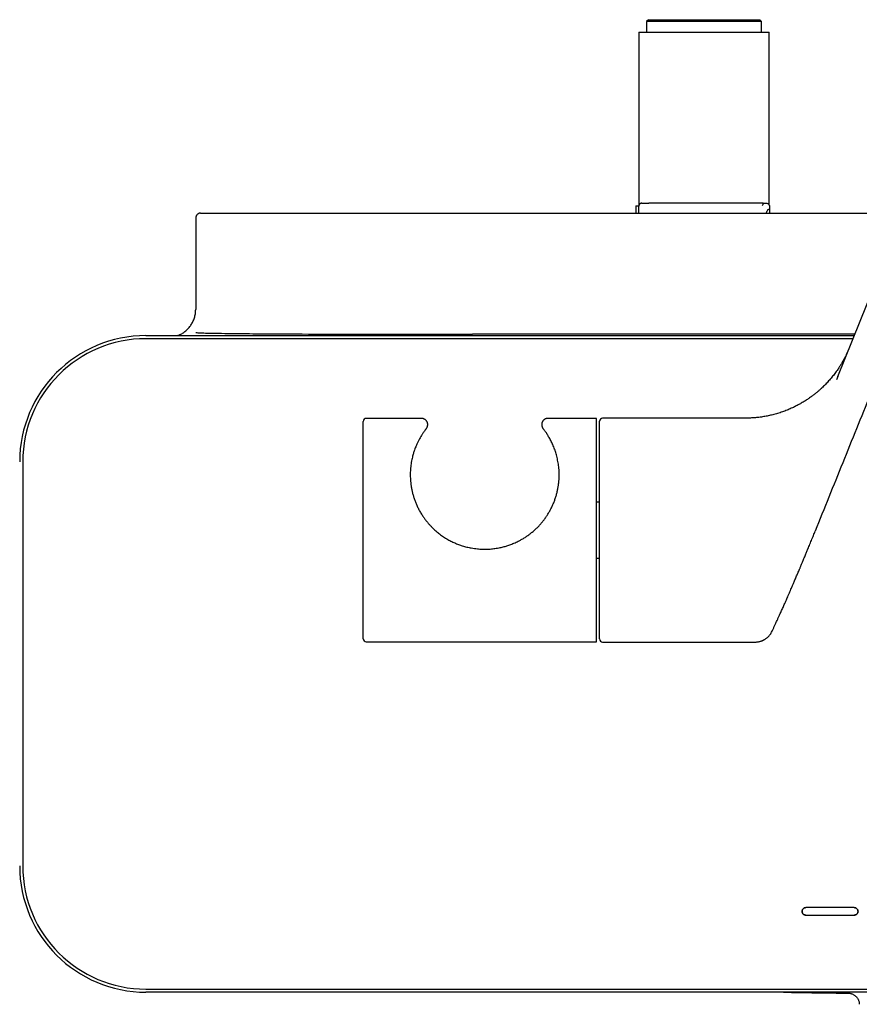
# Model space of a CAD drawing. Header units: millimetres. Extents: x 8 to 1937, y 12 to 2736.
# Tile 38 of 136: x 936 to 1071, y 1325 to 1483. Entities that reach past the tile are written whole.
import ezdxf

# ---------------------------------------------------------------- set-up
doc = ezdxf.new("R2010")
doc.units = ezdxf.units.MM

msp = doc.modelspace()

# ---------------------------------------------------------------- linework, layer by layer
at = {"color": 7, "linetype": 'Continuous', "lineweight": 30}
for p, q in [((1036.64, 1483.2), (1036.34, 1482.9)), ((1036.34, 1482.9), (1036.34, 1481.2)), ((1045.59, 1482.9), (1036.34, 1482.9)), ((1036.64, 1483.2), (1045.59, 1483.2)), ((1045.59, 1483.2), (1054.54, 1483.2)), ((1054.84, 1482.9), (1045.59, 1482.9)), ((1054.84, 1482.9), (1054.54, 1483.2)), ((1054.84, 1481.2), (1054.84, 1482.9)), ((1035.11, 1481.2), (1035.11, 1453.35)), ((1035.11, 1481.2), (1045.59, 1481.2)), ((1045.59, 1481.2), (1056.07, 1481.2)), ((1056.07, 1453.35), (1056.07, 1481.2)), ((1054.5, 1453.7), (1036.68, 1453.7)), ((1055.08, 1453.7), (1055.59, 1453.7)), ((964.63, 1452.1), (1077.9, 1452.1)), ((1034.59, 1453.27), (1034.59, 1452.1)), ((1034.59, 1453.27), (1035.09, 1453.27)), ((1035.09, 1452.1), (1035.09, 1452.2)), ((1056.09, 1452.69), (1056.09, 1452.1)), ((963.83, 1451.3), (963.83, 1436.6)), ((1067.07, 1425.83), (1077.56, 1451.8)), ((955.83, 1432.4), (1069.72, 1432.4)), ((1069.52, 1431.9), (955.83, 1431.9)), ((1069.8, 1432.6), (1008.36, 1432.6)), ((1067.07, 1425.83), (1066.85, 1425.28)), ((1000.14, 1419.08), (991.26, 1419.08)), ((1000.14, 1419.07), (1000.14, 1419.07)), ((1028.26, 1419.08), (1020.47, 1419.08)), ((1028.26, 1383.15), (1028.26, 1419.08)), ((1052.21, 1419.11), (1029.26, 1419.11)), ((990.76, 1383.65), (990.76, 1418.58)), ((1028.76, 1383.61), (1028.76, 1418.61)), ((936.03, 1412.1), (936.03, 1347.1)), ((1028.76, 1405.63), (1028.26, 1405.63)), ((1063.44, 1400.93), (1063.44, 1400.93)), ((1028.26, 1396.6), (1028.76, 1396.6)), ((991.26, 1383.15), (1028.26, 1383.15)), ((1029.26, 1383.11), (1053.8, 1383.11)), ((1069.73, 1340.4), (1061.93, 1340.4)), ((1061.93, 1339.2), (1069.73, 1339.2)), ((955.83, 1327.3), (1095.4, 1327.3)), ((1095.4, 1326.8), (955.83, 1326.8))]:
    msp.add_line(p, q, dxfattribs=at)
for centre, radius, start, end in [((955.83, 1412.1), 20.3, 90, 180), ((955.83, 1412.1), 19.8, 90, 180), ((991.26, 1418.58), 0.5, 90, 180), ((1029.26, 1418.61), 0.5, 90, 180), ((991.26, 1383.65), 0.5, 180, 270), ((1029.26, 1383.61), 0.5, 180, 270), ((955.83, 1347.1), 20.3, 180, 270), ((955.83, 1347.1), 19.8, 180, 270), ((1078.33, 2326.6), 1000, 268.85407, 269.45148)]:
    msp.add_arc(centre, radius, start, end, dxfattribs=at)
for points, knots in [([(1035.35, 1453.64), (1035.34, 1453.63), (1035.33, 1453.62), (1035.29, 1453.6), (1035.25, 1453.57), (1035.19, 1453.5), (1035.13, 1453.41), (1035.1, 1453.3), (1035.09, 1453.23), (1035.09, 1453.2)], [0, 0, 0, 0, 0.081926, 0.169143, 0.26666, 0.378101, 0.650539, 0.815372, 1, 1, 1, 1]), ([(1035.57, 1453.7), (1035.53, 1453.69), (1035.45, 1453.69), (1035.38, 1453.65), (1035.35, 1453.64)], [0, 0, 0, 0, 0.560066, 1, 1, 1, 1]), ([(1035.59, 1453.7), (1035.59, 1453.7), (1035.59, 1453.7), (1035.58, 1453.7), (1035.58, 1453.7), (1035.57, 1453.7), (1035.57, 1453.7), (1035.57, 1453.7)], [0, 0, 0, 0, 0.249526, 0.497813, 0.62303, 0.748932, 1, 1, 1, 1]), ([(1035.59, 1453.7), (1035.64, 1453.7), (1035.74, 1453.7), (1035.88, 1453.7), (1035.98, 1453.7), (1036.06, 1453.7), (1036.1, 1453.7), (1036.13, 1453.7), (1036.14, 1453.7), (1036.15, 1453.7), (1036.16, 1453.7), (1036.17, 1453.7), (1036.25, 1453.7), (1036.38, 1453.7), (1036.55, 1453.7), (1036.64, 1453.7), (1036.68, 1453.7)], [0, 0, 0, 0, 0.1351322, 0.2495944, 0.3433871, 0.4001676, 0.4453224, 0.4577906, 0.4689673, 0.4788525, 0.4874462, 0.4947489, 0.5007606, 0.6899887, 0.8558838, 1, 1, 1, 1]), ([(1055.08, 1453.7), (1055.09, 1453.69), (1055.1, 1453.68), (1055.08, 1453.58), (1055.03, 1453.46), (1054.96, 1453.37), (1054.92, 1453.32)], [0, 0, 0, 0, 0.302484, 0.566111, 0.79603, 1, 1, 1, 1]), ([(964.63, 1452.1), (964.59, 1452.1), (964.52, 1452.09), (964.42, 1452.07), (964.34, 1452.04), (964.26, 1452.01), (964.18, 1451.95), (964.1, 1451.9), (964.03, 1451.83), (963.97, 1451.75), (963.92, 1451.65), (963.88, 1451.55), (963.85, 1451.43), (963.84, 1451.34), (963.84, 1451.3)], [0, 0, 0, 0, 0.106729, 0.189457, 0.245452, 0.325387, 0.413151, 0.47829, 0.553814, 0.641772, 0.717531, 0.802518, 0.89669, 1, 1, 1, 1]), ([(1035.09, 1452.2), (1035.09, 1452.24), (1035.09, 1452.34), (1035.09, 1452.46), (1035.09, 1452.56), (1035.09, 1452.65), (1035.09, 1452.74), (1035.09, 1452.84), (1035.09, 1452.95), (1035.09, 1453.06), (1035.09, 1453.15), (1035.09, 1453.2)], [0, 0, 0, 0, 0.120985, 0.242447, 0.322663, 0.402529, 0.48273, 0.599629, 0.71798, 0.848054, 1, 1, 1, 1]), ([(1055.59, 1452.2), (1055.64, 1452.28), (1055.72, 1452.42), (1055.8, 1452.56), (1055.83, 1452.62)], [0, 0, 0, 0, 0.560044, 1, 1, 1, 1]), ([(1055.83, 1452.62), (1055.84, 1452.63), (1055.86, 1452.66), (1055.89, 1452.69), (1055.93, 1452.7), (1055.99, 1452.72), (1056.05, 1452.72), (1056.08, 1452.71), (1056.09, 1452.69), (1056.09, 1452.69)], [0, 0, 0, 0, 0.081926, 0.169143, 0.26666, 0.378101, 0.650539, 0.815372, 1, 1, 1, 1]), ([(1056.09, 1453.2), (1056.09, 1453.2), (1056.09, 1453.19), (1056.09, 1453.17), (1056.09, 1453.13), (1056.09, 1453.09), (1056.09, 1453.04), (1056.09, 1452.97), (1056.09, 1452.88), (1056.09, 1452.79), (1056.09, 1452.72), (1056.09, 1452.69)], [0, 0, 0, 0, 0.120985, 0.242447, 0.322663, 0.402529, 0.48273, 0.599629, 0.71798, 0.848054, 1, 1, 1, 1]), ([(1093.9, 1447.61), (1093.61, 1447.6), (1093.02, 1447.57), (1092.14, 1447.46), (1091.26, 1447.32), (1090.37, 1447.13), (1089.49, 1446.89), (1088.62, 1446.61), (1087.77, 1446.29), (1086.93, 1445.93), (1086.1, 1445.52), (1085.28, 1445.06), (1084.48, 1444.55), (1083.71, 1444.01), (1082.97, 1443.42), (1082.26, 1442.8), (1081.58, 1442.15), (1080.94, 1441.47), (1080.34, 1440.75), (1079.79, 1440.02), (1079.27, 1439.27), (1078.8, 1438.49), (1078.4, 1437.76), (1078.06, 1437.08), (1077.78, 1436.44), (1077.52, 1435.78), (1077.24, 1435.11), (1076.79, 1433.98), (1076.15, 1432.41), (1075.34, 1430.4), (1074.06, 1427.24), (1072.31, 1422.91), (1070.09, 1417.42), (1067.87, 1411.92), (1065.65, 1406.42), (1064.17, 1402.76), (1063.43, 1400.93)], [0, 0, 0, 0, 0.014825, 0.0298423, 0.0450355, 0.0603909, 0.0758952, 0.091249, 0.1067083, 0.1222556, 0.1378742, 0.1538644, 0.1698857, 0.1859161, 0.2019349, 0.2179232, 0.2338611, 0.2497279, 0.2654688, 0.2810973, 0.2965897, 0.3119202, 0.3270772, 0.3388952, 0.3506203, 0.3625078, 0.3750081, 0.387527, 0.4245076, 0.4612134, 0.4978261, 0.5979938, 0.6985108, 0.7990769, 0.8995609, 1, 1, 1, 1]), ([(960.92, 1432.4), (961, 1432.43), (961.28, 1432.52), (961.73, 1432.77), (962.24, 1433.14), (962.69, 1433.58), (963.08, 1434.08), (963.28, 1434.45), (963.38, 1434.63)], [0, 0, 0, 0, 0.0772759, 0.2618207, 0.4463655, 0.6309104, 0.8154552, 1, 1, 1, 1]), ([(963.83, 1432.9), (963.83, 1432.9), (963.83, 1432.9), (963.83, 1432.9), (963.83, 1432.89), (963.85, 1432.89), (963.91, 1432.88), (964.15, 1432.86), (964.77, 1432.83), (965.71, 1432.8), (967.21, 1432.77), (969.09, 1432.75), (972.1, 1432.71), (977.07, 1432.67), (983.99, 1432.64), (994.82, 1432.6), (1002.94, 1432.6), (1008.36, 1432.6)], [0, 0, 0, 0, 0.000019, 0.000045, 0.000092, 0.000294, 0.001091, 0.004265, 0.016946, 0.0423, 0.067656, 0.118362, 0.169069, 0.270484, 0.452862, 0.63524, 1, 1, 1, 1]), ([(1068.9, 1430.37), (1068.84, 1430.21), (1068.71, 1429.9), (1068.51, 1429.46), (1068.31, 1429.05), (1068.12, 1428.68), (1067.9, 1428.29), (1067.66, 1427.87), (1067.38, 1427.41), (1067.03, 1426.89), (1066.62, 1426.31), (1066.13, 1425.69), (1065.62, 1425.1), (1065.09, 1424.53), (1064.61, 1424.06), (1064.21, 1423.69), (1063.88, 1423.4), (1063.52, 1423.1), (1063.12, 1422.79), (1062.67, 1422.46), (1062.18, 1422.12), (1061.64, 1421.78), (1061.05, 1421.43), (1060.42, 1421.09), (1059.77, 1420.77), (1059.09, 1420.47), (1058.37, 1420.19), (1057.6, 1419.93), (1056.84, 1419.71), (1056.09, 1419.53), (1055.35, 1419.39), (1054.6, 1419.27), (1053.82, 1419.18), (1053.02, 1419.13), (1052.49, 1419.12), (1052.21, 1419.11)], [0, 0, 0, 0, 0.024459, 0.04701, 0.068081, 0.087825, 0.106275, 0.130525, 0.155645, 0.181636, 0.218404, 0.25545, 0.292314, 0.328953, 0.365329, 0.385572, 0.405728, 0.427226, 0.451019, 0.477106, 0.50495, 0.534984, 0.567186, 0.601524, 0.63456, 0.669287, 0.705656, 0.743608, 0.783076, 0.817067, 0.852003, 0.887829, 0.924482, 0.961896, 1, 1, 1, 1]), ([(1000.92, 1417.45), (1000.93, 1417.46), (1000.94, 1417.46), (1000.95, 1417.48), (1000.96, 1417.49), (1000.97, 1417.51), (1000.98, 1417.52), (1000.99, 1417.54), (1001.01, 1417.57), (1001.03, 1417.6), (1001.05, 1417.65), (1001.08, 1417.71), (1001.1, 1417.79), (1001.13, 1417.87), (1001.14, 1417.97), (1001.15, 1418.06), (1001.14, 1418.16), (1001.13, 1418.26), (1001.1, 1418.36), (1001.07, 1418.46), (1001.02, 1418.56), (1000.97, 1418.65), (1000.9, 1418.73), (1000.82, 1418.81), (1000.73, 1418.89), (1000.64, 1418.95), (1000.54, 1418.99), (1000.44, 1419.03), (1000.34, 1419.06), (1000.24, 1419.07), (1000.18, 1419.08), (1000.14, 1419.08), (1000.14, 1419.08)], [0, 0, 0, 0, 0.088546, 0.141569, 0.176745, 0.197492, 0.214321, 0.229304, 0.243877, 0.259625, 0.279252, 0.30459, 0.333915, 0.365074, 0.398222, 0.43295, 0.468746, 0.505242, 0.5422, 0.579472, 0.61696, 0.654598, 0.69234, 0.734051, 0.774744, 0.814385, 0.853068, 0.890853, 0.927772, 0.963836, 0.999033, 1, 1, 1, 1]), ([(1020.47, 1419.08), (1020.47, 1419.08), (1020.43, 1419.08), (1020.36, 1419.07), (1020.25, 1419.06), (1020.15, 1419.03), (1020.05, 1418.99), (1019.96, 1418.94), (1019.87, 1418.88), (1019.78, 1418.8), (1019.7, 1418.72), (1019.64, 1418.64), (1019.59, 1418.55), (1019.54, 1418.46), (1019.51, 1418.36), (1019.49, 1418.27), (1019.47, 1418.17), (1019.47, 1418.08), (1019.47, 1417.99), (1019.48, 1417.91), (1019.5, 1417.83), (1019.52, 1417.75), (1019.55, 1417.69), (1019.57, 1417.63), (1019.6, 1417.58), (1019.63, 1417.53), (1019.65, 1417.5), (1019.66, 1417.48), (1019.67, 1417.47), (1019.67, 1417.47), (1019.68, 1417.47), (1019.68, 1417.47), (1019.68, 1417.47)], [0, 0, 0, 0, 0.00412, 0.050429, 0.097054, 0.143899, 0.190897, 0.238, 0.2893, 0.339356, 0.388165, 0.435822, 0.482382, 0.527872, 0.572291, 0.615614, 0.657793, 0.698753, 0.738386, 0.776548, 0.813048, 0.847629, 0.879957, 0.90959, 0.935951, 0.95828, 0.975343, 0.985203, 0.990406, 0.993892, 0.997539, 1, 1, 1, 1]), ([(1000.92, 1417.44), (1000.92, 1417.44), (1000.91, 1417.43), (1000.87, 1417.38), (1000.82, 1417.32), (1000.76, 1417.24), (1000.67, 1417.11), (1000.54, 1416.94), (1000.4, 1416.73), (1000.25, 1416.52), (1000.1, 1416.28), (999.92, 1415.97), (999.71, 1415.59), (999.49, 1415.15), (999.3, 1414.73), (999.14, 1414.34), (998.99, 1413.93), (998.83, 1413.45), (998.69, 1412.93), (998.58, 1412.45), (998.5, 1412.01), (998.43, 1411.56), (998.38, 1411.1), (998.35, 1410.64), (998.33, 1410.18), (998.34, 1409.7), (998.36, 1409.21), (998.4, 1408.71), (998.47, 1408.19), (998.56, 1407.67), (998.68, 1407.14), (998.83, 1406.6), (999, 1406.06), (999.21, 1405.51), (999.45, 1404.96), (999.73, 1404.39), (1000.05, 1403.83), (1000.37, 1403.32), (1000.69, 1402.87), (1001, 1402.48), (1001.33, 1402.09), (1001.66, 1401.74), (1001.98, 1401.41), (1002.19, 1401.21), (1002.3, 1401.11)], [0, 0, 0, 0, 0.0180183, 0.0402196, 0.0626324, 0.0850547, 0.1074685, 0.1415548, 0.1756427, 0.1985673, 0.221473, 0.2560742, 0.2906758, 0.3256469, 0.3606172, 0.3841022, 0.4060593, 0.4392756, 0.4724901, 0.4949502, 0.5174197, 0.5398777, 0.5625798, 0.5835092, 0.6044494, 0.6253767, 0.6466638, 0.6679653, 0.6892502, 0.7109306, 0.7326292, 0.7543081, 0.776533, 0.7987794, 0.8210042, 0.845126, 0.8692752, 0.893399, 0.9119597, 0.9305316, 0.9490933, 0.9679214, 0.9839606, 1, 1, 1, 1]), ([(1002.3, 1401.11), (1002.5, 1400.94), (1002.89, 1400.6), (1003.53, 1400.14), (1004.19, 1399.71), (1004.84, 1399.35), (1005.48, 1399.05), (1006.08, 1398.81), (1006.73, 1398.58), (1007.42, 1398.39), (1008.07, 1398.25), (1008.65, 1398.16), (1009.23, 1398.09), (1009.88, 1398.04), (1010.63, 1398.04), (1011.38, 1398.08), (1012.05, 1398.17), (1012.68, 1398.28), (1013.27, 1398.41), (1013.89, 1398.59), (1014.53, 1398.81), (1015.19, 1399.07), (1015.78, 1399.36), (1016.31, 1399.65), (1016.79, 1399.94), (1017.27, 1400.27), (1017.74, 1400.62), (1018.19, 1401), (1018.63, 1401.4), (1019.04, 1401.81), (1019.41, 1402.24), (1019.76, 1402.67), (1020.1, 1403.12), (1020.41, 1403.58), (1020.7, 1404.06), (1020.97, 1404.57), (1021.22, 1405.09), (1021.46, 1405.64), (1021.66, 1406.2), (1021.83, 1406.76), (1021.98, 1407.33), (1022.09, 1407.89), (1022.18, 1408.44), (1022.24, 1408.98), (1022.27, 1409.52), (1022.28, 1410.04), (1022.27, 1410.56), (1022.24, 1411.05), (1022.19, 1411.52), (1022.12, 1411.96), (1022.04, 1412.38), (1021.95, 1412.8), (1021.85, 1413.2), (1021.74, 1413.58), (1021.62, 1413.95), (1021.48, 1414.32), (1021.33, 1414.68), (1021.17, 1415.05), (1021.01, 1415.39), (1020.84, 1415.71), (1020.67, 1416), (1020.51, 1416.27), (1020.36, 1416.52), (1020.23, 1416.72), (1020.1, 1416.91), (1019.97, 1417.08), (1019.86, 1417.23), (1019.77, 1417.35), (1019.71, 1417.42), (1019.69, 1417.45), (1019.69, 1417.45), (1019.68, 1417.46)], [0, 0, 0, 0, 0.0173125, 0.0346255, 0.0521727, 0.0697201, 0.0842051, 0.0987008, 0.1131856, 0.1297837, 0.1463816, 0.1575669, 0.1684189, 0.1848772, 0.2013354, 0.2180736, 0.2348119, 0.2460992, 0.2604126, 0.2747369, 0.2890506, 0.3054449, 0.3218393, 0.3328818, 0.3457838, 0.3586935, 0.3715952, 0.3847216, 0.3978567, 0.4109823, 0.4232415, 0.4355087, 0.4477671, 0.4602708, 0.4727842, 0.4852872, 0.4987426, 0.5122112, 0.5256664, 0.539493, 0.5533341, 0.5671617, 0.5807768, 0.5944043, 0.6080211, 0.6219346, 0.6358589, 0.6497743, 0.6628302, 0.67603, 0.6892363, 0.7024372, 0.7158399, 0.729248, 0.7426515, 0.7561827, 0.7720349, 0.7879515, 0.8038684, 0.8199891, 0.8361099, 0.8524386, 0.8687671, 0.8851651, 0.8978057, 0.9169122, 0.936018, 0.9553634, 0.9747082, 0.9877201, 1, 1, 1, 1]), ([(1056.52, 1384.84), (1056.52, 1384.85), (1056.55, 1384.91), (1056.6, 1385.03), (1056.72, 1385.27), (1056.87, 1385.61), (1057.05, 1385.99), (1057.19, 1386.3), (1057.31, 1386.56), (1057.42, 1386.79), (1057.51, 1387), (1057.61, 1387.21), (1057.72, 1387.45), (1057.84, 1387.73), (1057.98, 1388.04), (1058.13, 1388.36), (1058.27, 1388.68), (1058.41, 1388.99), (1058.54, 1389.28), (1058.65, 1389.54), (1058.76, 1389.8), (1058.89, 1390.08), (1059.04, 1390.41), (1059.21, 1390.8), (1059.38, 1391.21), (1059.54, 1391.58), (1059.68, 1391.91), (1059.8, 1392.18), (1059.91, 1392.43), (1060.02, 1392.69), (1060.14, 1392.96), (1060.27, 1393.26), (1060.4, 1393.58), (1060.53, 1393.9), (1060.67, 1394.21), (1060.8, 1394.52), (1060.91, 1394.79), (1061.01, 1395.01), (1061.08, 1395.2), (1061.17, 1395.4), (1061.26, 1395.62), (1061.36, 1395.86), (1061.47, 1396.12), (1061.58, 1396.39), (1061.7, 1396.68), (1061.83, 1396.99), (1061.95, 1397.29), (1062.07, 1397.56), (1062.17, 1397.83), (1062.3, 1398.12), (1062.44, 1398.47), (1062.6, 1398.86), (1062.76, 1399.26), (1062.93, 1399.67), (1063.09, 1400.06), (1063.24, 1400.44), (1063.36, 1400.72), (1063.42, 1400.88), (1063.44, 1400.93)], [0, 0, 0, 0, 0.00202, 0.011325, 0.021077, 0.048646, 0.07531, 0.091803, 0.108385, 0.123053, 0.135754, 0.148727, 0.1627, 0.180887, 0.200627, 0.22089, 0.241092, 0.260692, 0.279059, 0.29539, 0.310154, 0.326015, 0.348303, 0.373, 0.398754, 0.424013, 0.442565, 0.459444, 0.474443, 0.489831, 0.50699, 0.525734, 0.54583, 0.565715, 0.58526, 0.604751, 0.623096, 0.635374, 0.646322, 0.658392, 0.671785, 0.68657, 0.702794, 0.720241, 0.737228, 0.757399, 0.776061, 0.793192, 0.808883, 0.824328, 0.847828, 0.872858, 0.897124, 0.922017, 0.947919, 0.970548, 0.992145, 1, 1, 1, 1]), ([(1053.8, 1383.11), (1053.89, 1383.12), (1054.06, 1383.12), (1054.31, 1383.16), (1054.53, 1383.2), (1054.73, 1383.26), (1054.9, 1383.32), (1055.04, 1383.38), (1055.16, 1383.44), (1055.27, 1383.5), (1055.4, 1383.58), (1055.54, 1383.67), (1055.7, 1383.79), (1055.87, 1383.94), (1056.04, 1384.12), (1056.21, 1384.33), (1056.38, 1384.57), (1056.47, 1384.75), (1056.51, 1384.84)], [0, 0, 0, 0, 0.0795491, 0.153247, 0.220456, 0.2806836, 0.3335689, 0.3788631, 0.4164056, 0.4511793, 0.4936349, 0.5440562, 0.6023425, 0.6682984, 0.7416029, 0.8217827, 0.9081911, 1, 1, 1, 1]), ([(1061.93, 1340.4), (1061.88, 1340.39), (1061.77, 1340.39), (1061.63, 1340.32), (1061.5, 1340.23), (1061.41, 1340.1), (1061.35, 1339.96), (1061.32, 1339.8), (1061.35, 1339.64), (1061.41, 1339.49), (1061.5, 1339.37), (1061.63, 1339.27), (1061.77, 1339.21), (1061.88, 1339.2), (1061.93, 1339.2)], [0, 0, 0, 0, 0.085613, 0.168369, 0.25, 0.331631, 0.414387, 0.5, 0.585613, 0.668369, 0.75, 0.831631, 0.914387, 1, 1, 1, 1]), ([(1061.93, 1339.2), (1061.88, 1339.2), (1061.77, 1339.21), (1061.63, 1339.27), (1061.5, 1339.37), (1061.41, 1339.49), (1061.35, 1339.64), (1061.32, 1339.8), (1061.35, 1339.96), (1061.41, 1340.1), (1061.5, 1340.23), (1061.63, 1340.32), (1061.77, 1340.39), (1061.88, 1340.39), (1061.93, 1340.4)], [0, 0, 0, 0, 0.085613, 0.168369, 0.25, 0.331631, 0.414387, 0.5, 0.585613, 0.668369, 0.75, 0.831631, 0.914387, 1, 1, 1, 1]), ([(1069.73, 1339.2), (1069.78, 1339.2), (1069.89, 1339.21), (1070.04, 1339.27), (1070.16, 1339.37), (1070.26, 1339.49), (1070.32, 1339.64), (1070.34, 1339.8), (1070.32, 1339.96), (1070.26, 1340.1), (1070.16, 1340.23), (1070.04, 1340.32), (1069.89, 1340.39), (1069.78, 1340.39), (1069.73, 1340.4)], [0, 0, 0, 0, 0.085613, 0.168369, 0.25, 0.331631, 0.414387, 0.5, 0.585613, 0.668369, 0.75, 0.831631, 0.914387, 1, 1, 1, 1]), ([(1069.73, 1340.4), (1069.78, 1340.39), (1069.89, 1340.39), (1070.04, 1340.32), (1070.16, 1340.23), (1070.26, 1340.1), (1070.32, 1339.96), (1070.34, 1339.8), (1070.32, 1339.64), (1070.26, 1339.49), (1070.16, 1339.37), (1070.04, 1339.27), (1069.89, 1339.21), (1069.78, 1339.2), (1069.73, 1339.2)], [0, 0, 0, 0, 0.085613, 0.168369, 0.25, 0.331631, 0.414387, 0.5, 0.585613, 0.668369, 0.75, 0.831631, 0.914387, 1, 1, 1, 1]), ([(1068.76, 1326.64), (1068.82, 1326.64), (1068.94, 1326.64), (1069.12, 1326.61), (1069.3, 1326.56), (1069.48, 1326.49), (1069.65, 1326.4), (1069.8, 1326.3), (1069.95, 1326.18), (1070.1, 1326.04), (1070.23, 1325.86), (1070.35, 1325.66), (1070.44, 1325.45), (1070.5, 1325.25), (1070.53, 1325.05), (1070.54, 1324.92), (1070.54, 1324.86)], [0, 0, 0, 0, 0.06424, 0.129875, 0.196579, 0.263993, 0.331731, 0.399398, 0.4666, 0.532957, 0.619488, 0.703171, 0.783419, 0.859804, 0.932045, 1, 1, 1, 1])]:
    msp.add_open_spline(points, degree=3, knots=knots, dxfattribs=at)
for points in [[(1055.08, 1453.7), (1054.99, 1453.7), (1054.81, 1453.7), (1054.6, 1453.7), (1054.5, 1453.7)], [(1055.59, 1453.7), (1055.66, 1453.69), (1055.79, 1453.68), (1055.95, 1453.56), (1056.07, 1453.4), (1056.08, 1453.26), (1056.09, 1453.2)], [(963.38, 1434.63), (963.43, 1434.74), (963.52, 1434.94), (963.63, 1435.26), (963.72, 1435.59), (963.79, 1435.92), (963.82, 1436.26), (963.83, 1436.49), (963.83, 1436.6)]]:
    msp.add_open_spline(points, degree=3, dxfattribs=at)

doc.saveas('drawing.dxf')
